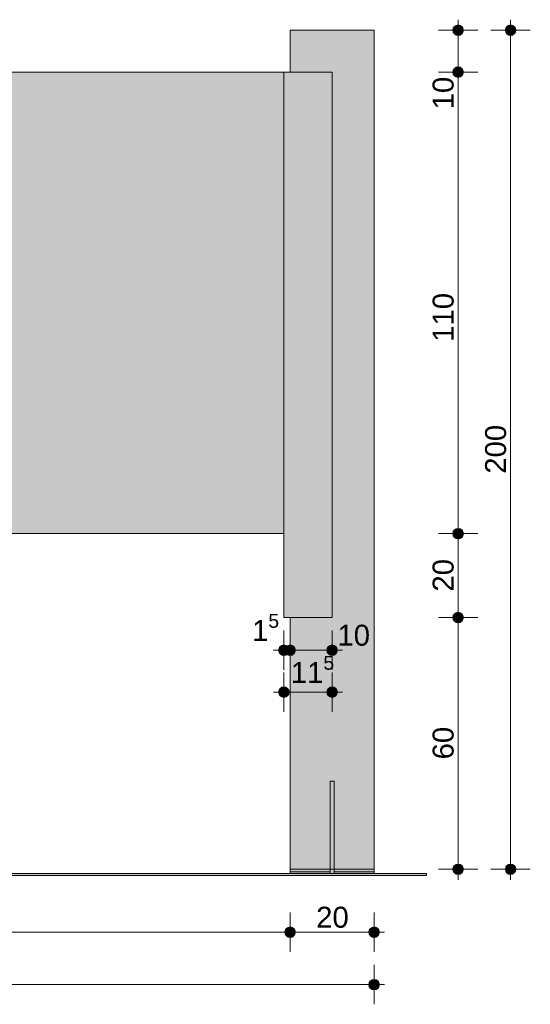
# Model space of a CAD drawing. Header units: millimetres. Extents: x 64850 to 1406978, y -593919 to 57306.
# Tile 5 of 5: x 1405762 to 1406978, y -593919 to -591572. Entities that reach past the tile are written whole.
import ezdxf

# ---------------------------------------------------------------- set-up
doc = ezdxf.new("R2010")
doc.units = ezdxf.units.MM
doc.header["$MEASUREMENT"] = 0
for name, color, linetype in [('_podstawa stalowa', 7, 'Continuous'), ('Konstrukcja - Słupy', 7, 'Continuous'), ('Konstrukcja - Ściany zew', 7, 'Continuous'), ('Sytuacja - Teren', 7, 'Continuous'), ('Wnętrze - Umeblowanie', 7, 'Continuous'), ('Wymiarowanie - Ogólne', 7, 'Continuous')]:
    doc.layers.add(name, color=color, linetype=linetype)
for name, color, linetype, lineweight in [('_podstawa stalowa_Nr_pióra__1', 7, 'Continuous', 13), ('Konstrukcja - Słupy_Nr_pióra__1', 7, 'Continuous', 13), ('Konstrukcja - Ściany zew_Nr_pióra__1', 7, 'Continuous', 13), ('Sytuacja - Teren_Nr_pióra__1', 7, 'Continuous', 13), ('Wnętrze - Umeblowanie_Nr_pióra__1', 7, 'Continuous', 13), ('Wymiarowanie - Ogólne_Nr_pióra__46', 5, 'Continuous', 15)]:
    doc.layers.add(name, color=color, linetype=linetype, lineweight=lineweight)
doc.layers.add('Wymiarowanie - Ogólne_Nr_pióra__45', color=7, linetype='Continuous', lineweight=15, true_color=0x40a5ff)
doc.layers.add('Wymiarowanie - Ogólne_Nr_pióra__85', color=7, linetype='Continuous', lineweight=13, true_color=0x80c2ff)
doc.styles.add('STYL_AUTOMATYCZNY_1', font='arial.ttf')
doc.dimstyles.new('STYL_AUTOMATYCZNY__1', dxfattribs={"dimtxt": 50, "dimasz": 47.5, "dimexe": 0.18, "dimexo": 0.0625, "dimgap": 0, "dimtad": 1, "dimtih": 1, "dimtoh": 1, "dimdec": 0, "dimlfac": 0.1, "dimzin": 0, "dimdsep": 46, "dimtxsty": 'STYL_AUTOMATYCZNY_1', "dimblk": 'ARROWHEAD_11', "dimblk1": 'ARROWHEAD_11', "dimblk2": 'ARROWHEAD_11', "dimcen": 0.09, "dimse1": 1, "dimse2": 1, "dimclrd": 256, "dimclre": 256, "dimclrt": 5, "dimazin": 0, "dimtfac": 1, "dimtdec": 4, "dimtmove": 0, "dimatfit": 3, "dimfxl": 1, "dimtolj": 1, "dimtzin": 0, "dimarcsym": 0})
doc.dimstyles.new('STYL_AUTOMATYCZNY__2', dxfattribs={"dimtxt": 50, "dimasz": 47.5, "dimexe": 0.18, "dimexo": 0.0625, "dimgap": 0, "dimtad": 1, "dimdec": 0, "dimlfac": 0.1, "dimzin": 0, "dimdsep": 46, "dimtxsty": 'STYL_AUTOMATYCZNY_1', "dimblk": 'ARROWHEAD_11', "dimblk1": 'ARROWHEAD_11', "dimblk2": 'ARROWHEAD_11', "dimcen": 0.09, "dimse1": 1, "dimse2": 1, "dimclrd": 256, "dimclre": 256, "dimclrt": 5, "dimazin": 0, "dimtfac": 1, "dimtdec": 4, "dimtmove": 0, "dimatfit": 3, "dimfxl": 1, "dimtolj": 1, "dimtzin": 0, "dimarcsym": 0})
doc.dimstyles.new('STYL_AUTOMATYCZNY__4', dxfattribs={"dimtxt": 50, "dimasz": 47.5, "dimexe": 0.18, "dimexo": 0.0625, "dimgap": 0, "dimtad": 1, "dimtih": 1, "dimtoh": 1, "dimdec": 0, "dimlfac": 0.1, "dimzin": 0, "dimdsep": 46, "dimtxsty": 'STYL_AUTOMATYCZNY_1', "dimblk": 'ARROWHEAD_11', "dimblk1": 'ARROWHEAD_11', "dimblk2": 'ARROWHEAD_11', "dimcen": 0.09, "dimse1": 1, "dimse2": 1, "dimclrd": 256, "dimclre": 256, "dimclrt": 5, "dimazin": 0, "dimtfac": 1, "dimtdec": 4, "dimtmove": 2, "dimatfit": 3, "dimfxl": 1, "dimtolj": 1, "dimtzin": 0, "dimarcsym": 0})

# ---------------------------------------------------------------- blocks, each defined once
blk = doc.blocks.new('ElemPrzekroju_11_3', base_point=(1326040.4, -593597.4))
at = {"layer": 'Konstrukcja - Słupy', "linetype": 'Continuous', "lineweight": 0, "true_color": 0x000000}
for points in [[(1406406.5, -591597.4), (1406406.5, -591697.4), (1406606.5, -591697.4), (1406606.5, -591597.4)], [(1406506.5, -591697.4), (1406506.5, -592797.4), (1406606.5, -592797.4), (1406606.5, -591697.4)], [(1406406.5, -593597.4), (1406501.5, -593597.4), (1406501.5, -593387.4), (1406511.5, -593387.4), (1406511.5, -593597.4), (1406606.5, -593597.4), (1406606.5, -592797.4), (1406506.5, -592797.4), (1406506.5, -592997.4), (1406406.5, -592997.4)], [(1406406.5, -592997.4), (1406406.5, -593018.6), (1406491.5, -593018.6), (1406496.5, -593011.5), (1406496.5, -592997.4)]]:
    blk.add_hatch(color=18, dxfattribs=at).paths.add_polyline_path(points)
at = {"layer": 'Konstrukcja - Słupy_Nr_pióra__1', "color": 7, "linetype": 'Continuous', "lineweight": 13}
for p, q in [((1406406.5, -591697.4), (1406406.5, -591597.4)), ((1406406.5, -591597.4), (1406606.5, -591597.4)), ((1406606.5, -591697.4), (1406606.5, -591597.4)), ((1406606.5, -592797.4), (1406606.5, -591697.4)), ((1406606.5, -593597.4), (1406606.5, -592797.4)), ((1406406.5, -593597.4), (1406406.5, -592997.4)), ((1406406.5, -593597.4), (1406501.5, -593597.4)), ((1406501.5, -593597.4), (1406511.5, -593597.4)), ((1406511.5, -593597.4), (1406606.5, -593597.4))]:
    blk.add_line(p, q, dxfattribs=at)
blk = doc.blocks.new('ElemPrzekroju_12_3', base_point=(1326040.4, -593597.4))
at = {"layer": 'Konstrukcja - Ściany zew', "linetype": 'Continuous', "lineweight": 0, "true_color": 0x000000}
for points in [[(1404921.5, -591697.4), (1404921.5, -592797.4), (1406391.5, -592797.4), (1406391.5, -591697.4)], [(1406306.5, -592797.4), (1406391.5, -592797.4), (1406391.5, -591697.4), (1406336.5, -591697.4), (1406336.5, -591775.1), (1406306.5, -591817.6)]]:
    blk.add_hatch(color=18, dxfattribs=at).paths.add_polyline_path(points)
at = {"layer": 'Konstrukcja - Ściany zew_Nr_pióra__1', "color": 7, "linetype": 'Continuous', "lineweight": 13}
for p, q in [((1406391.5, -591697.4), (1404921.5, -591697.4)), ((1404921.5, -592797.4), (1406391.5, -592797.4))]:
    blk.add_line(p, q, dxfattribs=at)
blk = doc.blocks.new('ElemPrzekroju_14_3', base_point=(1326040.4, -593597.4))
at = {"layer": 'Konstrukcja - Ściany zew', "linetype": 'Continuous', "lineweight": 0, "true_color": 0x000000}
blk.add_hatch(color=18, dxfattribs=at).paths.add_polyline_path([(1406391.5, -591697.4), (1406391.5, -592997.4), (1406506.5, -592997.4), (1406506.5, -591697.4)])
at = {"layer": 'Konstrukcja - Ściany zew_Nr_pióra__1', "color": 7, "linetype": 'Continuous', "lineweight": 13}
for p, q in [((1406391.5, -592997.4), (1406391.5, -591697.4)), ((1406391.5, -591697.4), (1406506.5, -591697.4)), ((1406506.5, -591697.4), (1406506.5, -592997.4)), ((1406506.5, -592997.4), (1406391.5, -592997.4))]:
    blk.add_line(p, q, dxfattribs=at)
blk = doc.blocks.new('ElemPrzekroju_15_3', base_point=(1326040.4, -593597.4))
at = {"layer": 'Sytuacja - Teren', "linetype": 'Continuous', "lineweight": 0, "true_color": 0x000000}
blk.add_hatch(color=18, dxfattribs=at).paths.add_polyline_path([(1406731.5, -593607.4), (1404581.5, -593607.4), (1404581.5, -593612.4), (1406731.5, -593612.4)])
at = {"layer": 'Sytuacja - Teren_Nr_pióra__1', "color": 7, "linetype": 'Continuous', "lineweight": 13}
for p, q in [((1404581.5, -593607.4), (1406731.5, -593607.4)), ((1404581.5, -593607.4), (1404581.5, -593612.4)), ((1404581.5, -593612.4), (1406731.5, -593612.4)), ((1406731.5, -593607.4), (1406731.5, -593612.4))]:
    blk.add_line(p, q, dxfattribs=at)
blk = doc.blocks.new('ElemPrzekroju_19_3', base_point=(1326040.4, -593597.4))
at = {"layer": '_podstawa stalowa', "linetype": 'Continuous', "lineweight": 0, "true_color": 0x000000}
for points in [[(1406501.5, -593607.4), (1406511.5, -593607.4), (1406511.5, -593387.4), (1406501.5, -593387.4)], [(1406501.5, -593597.4), (1406511.5, -593597.4), (1406511.5, -593387.4), (1406501.5, -593387.4)]]:
    blk.add_hatch(color=18, dxfattribs=at).paths.add_polyline_path(points)
at = {"layer": '_podstawa stalowa_Nr_pióra__1', "color": 7, "linetype": 'Continuous', "lineweight": 13}
for p, q in [((1406501.5, -593387.4), (1406511.5, -593387.4)), ((1406501.5, -593597.4), (1406501.5, -593387.4)), ((1406511.5, -593597.4), (1406511.5, -593387.4)), ((1406501.5, -593607.4), (1406501.5, -593597.4)), ((1406511.5, -593607.4), (1406511.5, -593597.4))]:
    blk.add_line(p, q, dxfattribs=at)
blk = doc.blocks.new('ElemPrzekroju_20_3', base_point=(1326040.4, -593597.4))
at = {"layer": 'Wnętrze - Umeblowanie', "linetype": 'Continuous', "lineweight": 0, "true_color": 0x000000}
for points in [[(1406406.5, -593603.4), (1406501.5, -593603.4), (1406501.5, -593597.4), (1406406.5, -593597.4)], [(1406406.5, -593603.4), (1406501.5, -593603.4), (1406501.5, -593597.4), (1406406.5, -593597.4)], [(1406406.5, -593605.1), (1406501.5, -593605.1), (1406501.5, -593603.4), (1406406.5, -593603.4)], [(1406406.5, -593605.1), (1406501.5, -593605.1), (1406501.5, -593603.4), (1406406.5, -593603.4)], [(1406406.5, -593607.4), (1406501.5, -593607.4), (1406501.5, -593605.1), (1406406.5, -593605.1)], [(1406406.5, -593607.4), (1406501.5, -593607.4), (1406501.5, -593605.1), (1406406.5, -593605.1)]]:
    blk.add_hatch(color=18, dxfattribs=at).paths.add_polyline_path(points)
at = {"layer": 'Wnętrze - Umeblowanie_Nr_pióra__1', "color": 7, "linetype": 'Continuous', "lineweight": 13}
for p, q in [((1406406.5, -593603.4), (1406406.5, -593597.4)), ((1406406.5, -593605.1), (1406406.5, -593603.4)), ((1406406.5, -593603.4), (1406501.5, -593603.4)), ((1406406.5, -593607.4), (1406406.5, -593605.1))]:
    blk.add_line(p, q, dxfattribs=at)
blk = doc.blocks.new('ElemPrzekroju_21_3', base_point=(1326040.4, -593597.4))
at = {"layer": 'Wnętrze - Umeblowanie', "linetype": 'Continuous', "lineweight": 0, "true_color": 0x000000}
for points in [[(1406606.5, -593603.4), (1406606.5, -593597.4), (1406511.5, -593597.4), (1406511.5, -593603.4)], [(1406606.5, -593597.4), (1406511.5, -593597.4), (1406511.5, -593603.4), (1406602.3, -593603.4)], [(1406606.5, -593605.1), (1406606.5, -593603.4), (1406511.5, -593603.4), (1406511.5, -593605.1)], [(1406606.5, -593605.1), (1406606.5, -593603.4), (1406511.5, -593603.4), (1406511.5, -593605.1)], [(1406511.5, -593605.1), (1406511.5, -593607.4), (1406606.5, -593607.4), (1406606.5, -593605.1)], [(1406606.5, -593605.1), (1406511.5, -593605.1), (1406511.5, -593607.4), (1406604.7, -593607.4)]]:
    blk.add_hatch(color=18, dxfattribs=at).paths.add_polyline_path(points)
at = {"layer": 'Wnętrze - Umeblowanie_Nr_pióra__1', "color": 7, "linetype": 'Continuous', "lineweight": 13}
for p, q in [((1406606.5, -593603.4), (1406511.5, -593603.4)), ((1406606.5, -593603.4), (1406606.5, -593597.4)), ((1406606.5, -593605.1), (1406606.5, -593603.4)), ((1406606.5, -593607.4), (1406606.5, -593605.1))]:
    blk.add_line(p, q, dxfattribs=at)
blk = doc.blocks.new('*D67', base_point=(1326040.4, -593597.4))
at = {"layer": 'Wymiarowanie - Ogólne_Nr_pióra__45', "linetype": 'Continuous', "lineweight": 15, "true_color": 0x40a5ff}
for points in [[(1404894, -593747.4), (1404895, -593752.2), (1404897.7, -593756.2), (1404901.7, -593758.9), (1404906.5, -593759.9), (1404911.3, -593758.9), (1404915.4, -593756.2), (1404918.1, -593752.2), (1404919, -593747.4), (1404918.1, -593742.6), (1404915.4, -593738.5), (1404911.3, -593735.8), (1404906.5, -593734.9), (1404901.7, -593735.8), (1404897.7, -593738.5), (1404895, -593742.6)], [(1406394, -593747.4), (1406395, -593752.2), (1406397.7, -593756.2), (1406401.7, -593758.9), (1406406.5, -593759.9), (1406411.3, -593758.9), (1406415.4, -593756.2), (1406418.1, -593752.2), (1406419, -593747.4), (1406418.1, -593742.6), (1406415.4, -593738.5), (1406411.3, -593735.8), (1406406.5, -593734.9), (1406401.7, -593735.8), (1406397.7, -593738.5), (1406395, -593742.6)]]:
    blk.add_hatch(color=161, dxfattribs=at).paths.add_polyline_path(points)
at = {"layer": 'Wymiarowanie - Ogólne_Nr_pióra__45', "color": 161, "linetype": 'Continuous', "lineweight": 15, "true_color": 0x40a5ff}
for centre in [(1404906.5, -593747.4), (1406406.5, -593747.4)]:
    blk.add_circle(centre, 12.5, dxfattribs=at)
at = {"layer": 'Wymiarowanie - Ogólne_Nr_pióra__85', "color": 151, "linetype": 'Continuous', "lineweight": 13, "true_color": 0x80c2ff}
for p, q in [((1404906.5, -593734.9), (1404906.5, -593700.5)), ((1406406.5, -593734.9), (1406406.5, -593700.5)), ((1404919, -593747.4), (1406394, -593747.4)), ((1404906.5, -593794.2), (1404906.5, -593759.9)), ((1406406.5, -593794.2), (1406406.5, -593759.9))]:
    blk.add_line(p, q, dxfattribs=at)
at = {"layer": 'Wymiarowanie - Ogólne_Nr_pióra__46', "color": 5, "lineweight": 15, "insert": (1405599.3, -593737.4), "char_height": 50, "attachment_point": 7, "style": 'STYL_AUTOMATYCZNY_1'}
blk.add_mtext('\\A1;{\\pql;\\fArial|b0|i0|c238|p0;\\W1.000000;150}', dxfattribs=at)
blk = doc.blocks.new('ARROWHEAD_11')
at = {"color": 0, "linetype": 'Continuous', "lineweight": 0}
blk.add_line((0, 0), (-1, 0), dxfattribs=at)
at = {"color": 0, "linetype": 'Continuous', "lineweight": 0, "const_width": 0.25, "flags": 128}
blk.add_lwpolyline([(-0.125, 0, 1), (0.125, 0, 1)], format="xyb", close=True, dxfattribs=at)
blk = doc.blocks.new('*D68', base_point=(1326040.4, -593597.4))
at = {"layer": 'Wymiarowanie - Ogólne_Nr_pióra__45', "linetype": 'Continuous', "lineweight": 15, "true_color": 0x40a5ff}
for points in [[(1406394, -593747.4), (1406395, -593752.2), (1406397.7, -593756.2), (1406401.7, -593758.9), (1406406.5, -593759.9), (1406411.3, -593758.9), (1406415.4, -593756.2), (1406418.1, -593752.2), (1406419, -593747.4), (1406418.1, -593742.6), (1406415.4, -593738.5), (1406411.3, -593735.8), (1406406.5, -593734.9), (1406401.7, -593735.8), (1406397.7, -593738.5), (1406395, -593742.6)], [(1406594, -593747.4), (1406595, -593752.2), (1406597.7, -593756.2), (1406601.7, -593758.9), (1406606.5, -593759.9), (1406611.3, -593758.9), (1406615.4, -593756.2), (1406618.1, -593752.2), (1406619, -593747.4), (1406618.1, -593742.6), (1406615.4, -593738.5), (1406611.3, -593735.8), (1406606.5, -593734.9), (1406601.7, -593735.8), (1406597.7, -593738.5), (1406595, -593742.6)]]:
    blk.add_hatch(color=161, dxfattribs=at).paths.add_polyline_path(points)
at = {"layer": 'Wymiarowanie - Ogólne_Nr_pióra__45', "color": 161, "linetype": 'Continuous', "lineweight": 15, "true_color": 0x40a5ff}
for centre in [(1406406.5, -593747.4), (1406606.5, -593747.4)]:
    blk.add_circle(centre, 12.5, dxfattribs=at)
at = {"layer": 'Wymiarowanie - Ogólne_Nr_pióra__85', "color": 151, "linetype": 'Continuous', "lineweight": 13, "true_color": 0x80c2ff}
for p, q in [((1406406.5, -593734.9), (1406406.5, -593700.5)), ((1406606.5, -593734.9), (1406606.5, -593700.5)), ((1406419, -593747.4), (1406594, -593747.4)), ((1406619, -593747.4), (1406631.5, -593747.4)), ((1406406.5, -593794.2), (1406406.5, -593759.9)), ((1406606.5, -593794.2), (1406606.5, -593759.9))]:
    blk.add_line(p, q, dxfattribs=at)
at = {"layer": 'Wymiarowanie - Ogólne_Nr_pióra__46', "color": 5, "lineweight": 15, "insert": (1406468.4, -593737.4), "char_height": 50, "attachment_point": 7, "style": 'STYL_AUTOMATYCZNY_1'}
blk.add_mtext('\\A1;{\\pql;\\fArial|b0|i0|c238|p0;\\W1.000000;20}', dxfattribs=at)
blk = doc.blocks.new('*D69', base_point=(1326040.4, -593597.4))
at = {"layer": 'Wymiarowanie - Ogólne_Nr_pióra__45', "linetype": 'Continuous', "lineweight": 15, "true_color": 0x40a5ff}
for points in [[(1404694, -593872.4), (1404695, -593877.2), (1404697.7, -593881.2), (1404701.7, -593883.9), (1404706.5, -593884.9), (1404711.3, -593883.9), (1404715.4, -593881.2), (1404718.1, -593877.2), (1404719, -593872.4), (1404718.1, -593867.6), (1404715.4, -593863.5), (1404711.3, -593860.8), (1404706.5, -593859.9), (1404701.7, -593860.8), (1404697.7, -593863.5), (1404695, -593867.6)], [(1406594, -593872.4), (1406595, -593877.2), (1406597.7, -593881.2), (1406601.7, -593883.9), (1406606.5, -593884.9), (1406611.3, -593883.9), (1406615.4, -593881.2), (1406618.1, -593877.2), (1406619, -593872.4), (1406618.1, -593867.6), (1406615.4, -593863.5), (1406611.3, -593860.8), (1406606.5, -593859.9), (1406601.7, -593860.8), (1406597.7, -593863.5), (1406595, -593867.6)]]:
    blk.add_hatch(color=161, dxfattribs=at).paths.add_polyline_path(points)
at = {"layer": 'Wymiarowanie - Ogólne_Nr_pióra__45', "color": 161, "linetype": 'Continuous', "lineweight": 15, "true_color": 0x40a5ff}
for centre in [(1404706.5, -593872.4), (1406606.5, -593872.4)]:
    blk.add_circle(centre, 12.5, dxfattribs=at)
at = {"layer": 'Wymiarowanie - Ogólne_Nr_pióra__85', "color": 151, "linetype": 'Continuous', "lineweight": 13, "true_color": 0x80c2ff}
for p, q in [((1404706.5, -593859.9), (1404706.5, -593825.5)), ((1406606.5, -593859.9), (1406606.5, -593825.5)), ((1404681.5, -593872.4), (1404694, -593872.4)), ((1404719, -593872.4), (1406594, -593872.4)), ((1406619, -593872.4), (1406631.5, -593872.4)), ((1404706.5, -593919.2), (1404706.5, -593884.9)), ((1406606.5, -593919.2), (1406606.5, -593884.9))]:
    blk.add_line(p, q, dxfattribs=at)
at = {"layer": 'Wymiarowanie - Ogólne_Nr_pióra__46', "color": 5, "lineweight": 15, "insert": (1405599.3, -593862.4), "char_height": 50, "attachment_point": 7, "style": 'STYL_AUTOMATYCZNY_1'}
blk.add_mtext('\\A1;{\\pql;\\fArial|b0|i0|c238|p0;\\W1.000000;190}', dxfattribs=at)
blk = doc.blocks.new('*D70', base_point=(1326040.4, -593597.4))
at = {"layer": 'Wymiarowanie - Ogólne_Nr_pióra__45', "linetype": 'Continuous', "lineweight": 15, "true_color": 0x40a5ff}
for points in [[(1406794, -592997.4), (1406795, -593002.2), (1406797.7, -593006.2), (1406801.7, -593008.9), (1406806.5, -593009.9), (1406811.3, -593008.9), (1406815.4, -593006.2), (1406818.1, -593002.2), (1406819, -592997.4), (1406818.1, -592992.6), (1406815.4, -592988.5), (1406811.3, -592985.8), (1406806.5, -592984.9), (1406801.7, -592985.8), (1406797.7, -592988.5), (1406795, -592992.6)], [(1406794, -593597.4), (1406795, -593602.2), (1406797.7, -593606.2), (1406801.7, -593608.9), (1406806.5, -593609.9), (1406811.3, -593608.9), (1406815.4, -593606.2), (1406818.1, -593602.2), (1406819, -593597.4), (1406818.1, -593592.6), (1406815.4, -593588.5), (1406811.3, -593585.8), (1406806.5, -593584.9), (1406801.7, -593585.8), (1406797.7, -593588.5), (1406795, -593592.6)]]:
    blk.add_hatch(color=161, dxfattribs=at).paths.add_polyline_path(points)
at = {"layer": 'Wymiarowanie - Ogólne_Nr_pióra__45', "color": 161, "linetype": 'Continuous', "lineweight": 15, "true_color": 0x40a5ff}
blk.add_circle((1406806.5, -593597.4), 12.5, dxfattribs=at)
at = {"layer": 'Wymiarowanie - Ogólne_Nr_pióra__85', "color": 151, "linetype": 'Continuous', "lineweight": 13, "true_color": 0x80c2ff}
for p, q in [((1406806.5, -593584.9), (1406806.5, -593009.9)), ((1406794, -593597.4), (1406759.7, -593597.4)), ((1406806.5, -593622.4), (1406806.5, -593609.9)), ((1406853.4, -593597.4), (1406819, -593597.4))]:
    blk.add_line(p, q, dxfattribs=at)
at = {"layer": 'Wymiarowanie - Ogólne_Nr_pióra__46', "color": 5, "lineweight": 15, "insert": (1406796.5, -593335.5), "char_height": 50, "attachment_point": 7, "rotation": 90, "style": 'STYL_AUTOMATYCZNY_1'}
blk.add_mtext('\\A1;{\\pql;\\fArial|b0|i0|c238|p0;\\W1.000000;60}', dxfattribs=at)
blk = doc.blocks.new('*D71', base_point=(1326040.4, -593597.4))
at = {"layer": 'Wymiarowanie - Ogólne_Nr_pióra__45', "linetype": 'Continuous', "lineweight": 15, "true_color": 0x40a5ff}
for points in [[(1406794, -592797.4), (1406795, -592802.2), (1406797.7, -592806.2), (1406801.7, -592808.9), (1406806.5, -592809.9), (1406811.3, -592808.9), (1406815.4, -592806.2), (1406818.1, -592802.2), (1406819, -592797.4), (1406818.1, -592792.6), (1406815.4, -592788.5), (1406811.3, -592785.8), (1406806.5, -592784.9), (1406801.7, -592785.8), (1406797.7, -592788.5), (1406795, -592792.6)], [(1406794, -592997.4), (1406795, -593002.2), (1406797.7, -593006.2), (1406801.7, -593008.9), (1406806.5, -593009.9), (1406811.3, -593008.9), (1406815.4, -593006.2), (1406818.1, -593002.2), (1406819, -592997.4), (1406818.1, -592992.6), (1406815.4, -592988.5), (1406811.3, -592985.8), (1406806.5, -592984.9), (1406801.7, -592985.8), (1406797.7, -592988.5), (1406795, -592992.6)]]:
    blk.add_hatch(color=161, dxfattribs=at).paths.add_polyline_path(points)
at = {"layer": 'Wymiarowanie - Ogólne_Nr_pióra__45', "color": 161, "linetype": 'Continuous', "lineweight": 15, "true_color": 0x40a5ff}
for centre in [(1406806.5, -592797.4), (1406806.5, -592997.4)]:
    blk.add_circle(centre, 12.5, dxfattribs=at)
at = {"layer": 'Wymiarowanie - Ogólne_Nr_pióra__85', "color": 151, "linetype": 'Continuous', "lineweight": 13, "true_color": 0x80c2ff}
for p, q in [((1406794, -592797.4), (1406759.7, -592797.4)), ((1406806.5, -592984.9), (1406806.5, -592809.9)), ((1406853.4, -592797.4), (1406819, -592797.4)), ((1406794, -592997.4), (1406759.7, -592997.4)), ((1406853.4, -592997.4), (1406819, -592997.4))]:
    blk.add_line(p, q, dxfattribs=at)
at = {"layer": 'Wymiarowanie - Ogólne_Nr_pióra__46', "color": 5, "lineweight": 15, "insert": (1406796.5, -592935.5), "char_height": 50, "attachment_point": 7, "rotation": 90, "style": 'STYL_AUTOMATYCZNY_1'}
blk.add_mtext('\\A1;{\\pql;\\fArial|b0|i0|c238|p0;\\W1.000000;20}', dxfattribs=at)
blk = doc.blocks.new('*D72', base_point=(1326040.4, -593597.4))
at = {"layer": 'Wymiarowanie - Ogólne_Nr_pióra__45', "linetype": 'Continuous', "lineweight": 15, "true_color": 0x40a5ff}
for points in [[(1406794, -591697.4), (1406795, -591702.2), (1406797.7, -591706.2), (1406801.7, -591708.9), (1406806.5, -591709.9), (1406811.3, -591708.9), (1406815.4, -591706.2), (1406818.1, -591702.2), (1406819, -591697.4), (1406818.1, -591692.6), (1406815.4, -591688.5), (1406811.3, -591685.8), (1406806.5, -591684.9), (1406801.7, -591685.8), (1406797.7, -591688.5), (1406795, -591692.6)], [(1406794, -592797.4), (1406795, -592802.2), (1406797.7, -592806.2), (1406801.7, -592808.9), (1406806.5, -592809.9), (1406811.3, -592808.9), (1406815.4, -592806.2), (1406818.1, -592802.2), (1406819, -592797.4), (1406818.1, -592792.6), (1406815.4, -592788.5), (1406811.3, -592785.8), (1406806.5, -592784.9), (1406801.7, -592785.8), (1406797.7, -592788.5), (1406795, -592792.6)]]:
    blk.add_hatch(color=161, dxfattribs=at).paths.add_polyline_path(points)
at = {"layer": 'Wymiarowanie - Ogólne_Nr_pióra__45', "color": 161, "linetype": 'Continuous', "lineweight": 15, "true_color": 0x40a5ff}
for centre in [(1406806.5, -591697.4), (1406806.5, -592797.4)]:
    blk.add_circle(centre, 12.5, dxfattribs=at)
at = {"layer": 'Wymiarowanie - Ogólne_Nr_pióra__85', "color": 151, "linetype": 'Continuous', "lineweight": 13, "true_color": 0x80c2ff}
for p, q in [((1406794, -591697.4), (1406759.7, -591697.4)), ((1406806.5, -592784.9), (1406806.5, -591709.9)), ((1406853.4, -591697.4), (1406819, -591697.4)), ((1406794, -592797.4), (1406759.7, -592797.4)), ((1406853.4, -592797.4), (1406819, -592797.4))]:
    blk.add_line(p, q, dxfattribs=at)
at = {"layer": 'Wymiarowanie - Ogólne_Nr_pióra__46', "color": 5, "lineweight": 15, "char_height": 50, "attachment_point": 7, "rotation": 90, "style": 'STYL_AUTOMATYCZNY_1'}
for s, insert in [('\\A1;{\\pql;\\fArial|b0|i0|c238|p0;\\W1.000000;10}', (1406796.5, -591786.1)), ('\\A1;{\\pql;\\fArial|b0|i0|c238|p0;\\W1.000000;110}', (1406796.5, -592340.2))]:
    blk.add_mtext(s, dxfattribs=dict(at, insert=insert))
blk = doc.blocks.new('*D73', base_point=(1326040.4, -593597.4))
at = {"layer": 'Wymiarowanie - Ogólne_Nr_pióra__45', "linetype": 'Continuous', "lineweight": 15, "true_color": 0x40a5ff}
for points in [[(1406794, -591597.4), (1406795, -591602.2), (1406797.7, -591606.2), (1406801.7, -591608.9), (1406806.5, -591609.9), (1406811.3, -591608.9), (1406815.4, -591606.2), (1406818.1, -591602.2), (1406819, -591597.4), (1406818.1, -591592.6), (1406815.4, -591588.5), (1406811.3, -591585.8), (1406806.5, -591584.9), (1406801.7, -591585.8), (1406797.7, -591588.5), (1406795, -591592.6)], [(1406794, -591697.4), (1406795, -591702.2), (1406797.7, -591706.2), (1406801.7, -591708.9), (1406806.5, -591709.9), (1406811.3, -591708.9), (1406815.4, -591706.2), (1406818.1, -591702.2), (1406819, -591697.4), (1406818.1, -591692.6), (1406815.4, -591688.5), (1406811.3, -591685.8), (1406806.5, -591684.9), (1406801.7, -591685.8), (1406797.7, -591688.5), (1406795, -591692.6)]]:
    blk.add_hatch(color=161, dxfattribs=at).paths.add_polyline_path(points)
at = {"layer": 'Wymiarowanie - Ogólne_Nr_pióra__45', "color": 161, "linetype": 'Continuous', "lineweight": 15, "true_color": 0x40a5ff}
for centre in [(1406806.5, -591597.4), (1406806.5, -591697.4)]:
    blk.add_circle(centre, 12.5, dxfattribs=at)
at = {"layer": 'Wymiarowanie - Ogólne_Nr_pióra__85', "color": 151, "linetype": 'Continuous', "lineweight": 13, "true_color": 0x80c2ff}
for p, q in [((1406806.5, -591584.9), (1406806.5, -591572.4)), ((1406794, -591597.4), (1406759.7, -591597.4)), ((1406853.4, -591597.4), (1406819, -591597.4)), ((1406806.5, -591684.9), (1406806.5, -591609.9)), ((1406794, -591697.4), (1406759.7, -591697.4)), ((1406853.4, -591697.4), (1406819, -591697.4))]:
    blk.add_line(p, q, dxfattribs=at)
blk = doc.blocks.new('*D74', base_point=(1326040.4, -593597.4))
at = {"layer": 'Wymiarowanie - Ogólne_Nr_pióra__45', "linetype": 'Continuous', "lineweight": 15, "true_color": 0x40a5ff}
for points in [[(1406919, -591597.4), (1406920, -591602.2), (1406922.7, -591606.2), (1406926.7, -591608.9), (1406931.5, -591609.9), (1406936.3, -591608.9), (1406940.4, -591606.2), (1406943.1, -591602.2), (1406944, -591597.4), (1406943.1, -591592.6), (1406940.4, -591588.5), (1406936.3, -591585.8), (1406931.5, -591584.9), (1406926.7, -591585.8), (1406922.7, -591588.5), (1406920, -591592.6)], [(1406919, -593597.4), (1406920, -593602.2), (1406922.7, -593606.2), (1406926.7, -593608.9), (1406931.5, -593609.9), (1406936.3, -593608.9), (1406940.4, -593606.2), (1406943.1, -593602.2), (1406944, -593597.4), (1406943.1, -593592.6), (1406940.4, -593588.5), (1406936.3, -593585.8), (1406931.5, -593584.9), (1406926.7, -593585.8), (1406922.7, -593588.5), (1406920, -593592.6)]]:
    blk.add_hatch(color=161, dxfattribs=at).paths.add_polyline_path(points)
at = {"layer": 'Wymiarowanie - Ogólne_Nr_pióra__45', "color": 161, "linetype": 'Continuous', "lineweight": 15, "true_color": 0x40a5ff}
for centre in [(1406931.5, -591597.4), (1406931.5, -593597.4)]:
    blk.add_circle(centre, 12.5, dxfattribs=at)
at = {"layer": 'Wymiarowanie - Ogólne_Nr_pióra__85', "color": 151, "linetype": 'Continuous', "lineweight": 13, "true_color": 0x80c2ff}
for p, q in [((1406931.5, -591584.9), (1406931.5, -591572.4)), ((1406919, -591597.4), (1406884.7, -591597.4)), ((1406978.4, -591597.4), (1406944, -591597.4)), ((1406931.5, -593584.9), (1406931.5, -591609.9)), ((1406919, -593597.4), (1406884.7, -593597.4)), ((1406931.5, -593622.4), (1406931.5, -593609.9)), ((1406978.4, -593597.4), (1406944, -593597.4))]:
    blk.add_line(p, q, dxfattribs=at)
at = {"layer": 'Wymiarowanie - Ogólne_Nr_pióra__46', "color": 5, "lineweight": 15, "insert": (1406921.5, -592654.6), "char_height": 50, "attachment_point": 7, "rotation": 90, "style": 'STYL_AUTOMATYCZNY_1'}
blk.add_mtext('\\A1;{\\pql;\\fArial|b0|i0|c238|p0;\\W1.000000;200}', dxfattribs=at)
blk = doc.blocks.new('*D75', base_point=(1326040.4, -593597.4))
at = {"layer": 'Wymiarowanie - Ogólne_Nr_pióra__45', "linetype": 'Continuous', "lineweight": 15, "true_color": 0x40a5ff}
for points in [[(1406379, -593075.2), (1406380, -593079.9), (1406382.7, -593084), (1406386.7, -593086.7), (1406391.5, -593087.7), (1406396.3, -593086.7), (1406400.4, -593084), (1406403.1, -593079.9), (1406404, -593075.2), (1406403.1, -593070.4), (1406400.4, -593066.3), (1406396.3, -593063.6), (1406391.5, -593062.7), (1406386.7, -593063.6), (1406382.7, -593066.3), (1406380, -593070.4)], [(1406394, -593075.2), (1406395, -593079.9), (1406397.7, -593084), (1406401.7, -593086.7), (1406406.5, -593087.7), (1406411.3, -593086.7), (1406415.4, -593084), (1406418.1, -593079.9), (1406419, -593075.2), (1406418.1, -593070.4), (1406415.4, -593066.3), (1406411.3, -593063.6), (1406406.5, -593062.7), (1406401.7, -593063.6), (1406397.7, -593066.3), (1406395, -593070.4)]]:
    blk.add_hatch(color=161, dxfattribs=at).paths.add_polyline_path(points)
at = {"layer": 'Wymiarowanie - Ogólne_Nr_pióra__45', "color": 161, "linetype": 'Continuous', "lineweight": 15, "true_color": 0x40a5ff}
for centre in [(1406391.5, -593075.2), (1406406.5, -593075.2)]:
    blk.add_circle(centre, 12.5, dxfattribs=at)
at = {"layer": 'Wymiarowanie - Ogólne_Nr_pióra__85', "color": 151, "linetype": 'Continuous', "lineweight": 13, "true_color": 0x80c2ff}
for p, q in [((1406391.5, -593062.7), (1406391.5, -593028.3)), ((1406406.5, -593062.7), (1406406.5, -593028.3)), ((1406366.5, -593075.2), (1406379, -593075.2)), ((1406391.5, -593075.2), (1406394, -593075.2)), ((1406391.5, -593122), (1406391.5, -593087.7)), ((1406406.5, -593122), (1406406.5, -593087.7))]:
    blk.add_line(p, q, dxfattribs=at)
at = {"layer": 'Wymiarowanie - Ogólne_Nr_pióra__46', "color": 5, "lineweight": 15, "insert": (1406315.7, -593068), "char_height": 50, "attachment_point": 7, "style": 'STYL_AUTOMATYCZNY_1'}
blk.add_mtext('\\A1;{\\pql;\\fArial|b0|i0|c238|p0;\\W1.000000;1\\fArial|b0|i0|c238|p0;\\W1.000000;\\A1{\\H.66x;\\S5^  ;}}', dxfattribs=at)
blk = doc.blocks.new('*D76', base_point=(1326040.4, -593597.4))
at = {"layer": 'Wymiarowanie - Ogólne_Nr_pióra__45', "linetype": 'Continuous', "lineweight": 15, "true_color": 0x40a5ff}
for points in [[(1406394, -593075.2), (1406395, -593079.9), (1406397.7, -593084), (1406401.7, -593086.7), (1406406.5, -593087.7), (1406411.3, -593086.7), (1406415.4, -593084), (1406418.1, -593079.9), (1406419, -593075.2), (1406418.1, -593070.4), (1406415.4, -593066.3), (1406411.3, -593063.6), (1406406.5, -593062.7), (1406401.7, -593063.6), (1406397.7, -593066.3), (1406395, -593070.4)], [(1406494, -593075.2), (1406495, -593079.9), (1406497.7, -593084), (1406501.7, -593086.7), (1406506.5, -593087.7), (1406511.3, -593086.7), (1406515.4, -593084), (1406518.1, -593079.9), (1406519, -593075.2), (1406518.1, -593070.4), (1406515.4, -593066.3), (1406511.3, -593063.6), (1406506.5, -593062.7), (1406501.7, -593063.6), (1406497.7, -593066.3), (1406495, -593070.4)]]:
    blk.add_hatch(color=161, dxfattribs=at).paths.add_polyline_path(points)
at = {"layer": 'Wymiarowanie - Ogólne_Nr_pióra__45', "color": 161, "linetype": 'Continuous', "lineweight": 15, "true_color": 0x40a5ff}
for centre in [(1406406.5, -593075.2), (1406506.5, -593075.2)]:
    blk.add_circle(centre, 12.5, dxfattribs=at)
at = {"layer": 'Wymiarowanie - Ogólne_Nr_pióra__85', "color": 151, "linetype": 'Continuous', "lineweight": 13, "true_color": 0x80c2ff}
for p, q in [((1406406.5, -593062.7), (1406406.5, -593028.3)), ((1406506.5, -593062.7), (1406506.5, -593028.3)), ((1406419, -593075.2), (1406494, -593075.2)), ((1406519, -593075.2), (1406531.5, -593075.2)), ((1406406.5, -593122), (1406406.5, -593087.7)), ((1406506.5, -593122), (1406506.5, -593087.7))]:
    blk.add_line(p, q, dxfattribs=at)
at = {"layer": 'Wymiarowanie - Ogólne_Nr_pióra__46', "color": 5, "lineweight": 15, "insert": (1406519, -593065.2), "char_height": 50, "attachment_point": 7, "style": 'STYL_AUTOMATYCZNY_1'}
blk.add_mtext('\\A1;{\\pql;\\fArial|b0|i0|c238|p0;\\W1.000000;10}', dxfattribs=at)
blk = doc.blocks.new('*D78', base_point=(1326040.4, -593597.4))
at = {"layer": 'Wymiarowanie - Ogólne_Nr_pióra__45', "linetype": 'Continuous', "lineweight": 15, "true_color": 0x40a5ff}
for points in [[(1406379, -593175.2), (1406380, -593179.9), (1406382.7, -593184), (1406386.7, -593186.7), (1406391.5, -593187.7), (1406396.3, -593186.7), (1406400.4, -593184), (1406403.1, -593179.9), (1406404, -593175.2), (1406403.1, -593170.4), (1406400.4, -593166.3), (1406396.3, -593163.6), (1406391.5, -593162.7), (1406386.7, -593163.6), (1406382.7, -593166.3), (1406380, -593170.4)], [(1406494, -593175.2), (1406495, -593179.9), (1406497.7, -593184), (1406501.7, -593186.7), (1406506.5, -593187.7), (1406511.3, -593186.7), (1406515.4, -593184), (1406518.1, -593179.9), (1406519, -593175.2), (1406518.1, -593170.4), (1406515.4, -593166.3), (1406511.3, -593163.6), (1406506.5, -593162.7), (1406501.7, -593163.6), (1406497.7, -593166.3), (1406495, -593170.4)]]:
    blk.add_hatch(color=161, dxfattribs=at).paths.add_polyline_path(points)
at = {"layer": 'Wymiarowanie - Ogólne_Nr_pióra__45', "color": 161, "linetype": 'Continuous', "lineweight": 15, "true_color": 0x40a5ff}
for centre in [(1406391.5, -593175.2), (1406506.5, -593175.2)]:
    blk.add_circle(centre, 12.5, dxfattribs=at)
at = {"layer": 'Wymiarowanie - Ogólne_Nr_pióra__85', "color": 151, "linetype": 'Continuous', "lineweight": 13, "true_color": 0x80c2ff}
for p, q in [((1406391.5, -593162.7), (1406391.5, -593128.3)), ((1406506.5, -593162.7), (1406506.5, -593128.3)), ((1406366.5, -593175.2), (1406379, -593175.2)), ((1406391.5, -593222), (1406391.5, -593187.7)), ((1406404, -593175.2), (1406494, -593175.2)), ((1406506.5, -593222), (1406506.5, -593187.7)), ((1406519, -593175.2), (1406531.5, -593175.2))]:
    blk.add_line(p, q, dxfattribs=at)
at = {"layer": 'Wymiarowanie - Ogólne_Nr_pióra__46', "color": 5, "lineweight": 15, "insert": (1406407.9, -593168), "char_height": 50, "attachment_point": 7, "style": 'STYL_AUTOMATYCZNY_1'}
blk.add_mtext('\\A1;{\\pql;\\fArial|b0|i0|c238|p0;\\W1.000000;11\\fArial|b0|i0|c238|p0;\\W1.000000;\\A1{\\H.66x;\\S5^  ;}}', dxfattribs=at)

msp = doc.modelspace()

# ---------------------------------------------------------------- block references
at = {"layer": '_podstawa stalowa', "lineweight": 0}
msp.add_blockref('ElemPrzekroju_19_3', (1326040.4, -593597.4), dxfattribs=at)
at = {"layer": 'Konstrukcja - Słupy', "lineweight": 0}
msp.add_blockref('ElemPrzekroju_11_3', (1326040.4, -593597.4), dxfattribs=at)
at = {"layer": 'Konstrukcja - Ściany zew', "lineweight": 0}
for name in ['ElemPrzekroju_12_3', 'ElemPrzekroju_14_3']:
    msp.add_blockref(name, (1326040.4, -593597.4), dxfattribs=at)
at = {"layer": 'Sytuacja - Teren', "lineweight": 0}
msp.add_blockref('ElemPrzekroju_15_3', (1326040.4, -593597.4), dxfattribs=at)
at = {"layer": 'Wnętrze - Umeblowanie', "lineweight": 0}
for name in ['ElemPrzekroju_20_3', 'ElemPrzekroju_21_3']:
    msp.add_blockref(name, (1326040.4, -593597.4), dxfattribs=at)

# ---------------------------------------------------------------- dimensions: what is measured, and where the dimension line sits
at = {"layer": 'Wymiarowanie - Ogólne', "color": 151, "linetype": 'Continuous', "lineweight": 13, "true_color": 0x80c2ff}
for base, p1, p2, picture, middle in [((1406806.5, -591597.4), (1406506.5, -591697.4), (1406606.5, -591597.4), '*D73', (1406771.5, -591748.1)), ((1406931.5, -591597.4), (1406606.5, -593597.4), (1406606.5, -591597.4), '*D74', (1406896.5, -592599.4)), ((1406806.5, -591697.4), (1392175.7, -592797.4), (1406506.5, -591697.4), '*D72', (1406771.5, -592287.5)), ((1406806.5, -592797.4), (1406396.5, -592997.4), (1392175.7, -592797.4), '*D71', (1406771.5, -592897.5)), ((1406806.5, -592997.4), (1406606.5, -593597.4), (1406396.5, -592997.4), '*D70', (1406771.5, -593297.5))]:
    dim = msp.add_linear_dim(base=base, p1=p1, p2=p2, angle=90, dimstyle='STYL_AUTOMATYCZNY__2', dxfattribs=at)
    dim.commit()
    dim.dimension.update_dxf_attribs({"geometry": picture, "text_midpoint": middle, "dimtype": 160, "text_rotation": 90})
for base, p1, p2, dimstyle, picture, middle in [((1406406.5315741, -593075.1579437), (1406391.5315741, -592997.3680874), (1406406.5315741, -592997.3680874), 'STYL_AUTOMATYCZNY__1', '*D75', (1406359.921125, -593040.1579435)), ((1406506.5315741, -593175.1579437), (1406391.5315741, -592997.3680874), (1406506.5315741, -592997.3680874), 'STYL_AUTOMATYCZNY__4', '*D78', (1406455.9896449, -593140.1579435)), ((1406506.5, -593075.2), (1406406.5, -592997.4), (1406506.5, -592997.4), 'STYL_AUTOMATYCZNY__1', '*D76', (1406557.1, -593040.2)), ((1406606.5, -593872.4), (1404706.5, -593597.4), (1406606.5, -593597.4), 'STYL_AUTOMATYCZNY__1', '*D69', (1405654.5, -593837.4)), ((1406406.5, -593747.4), (1404906.5, -593597.4), (1406406.5, -593597.4), 'STYL_AUTOMATYCZNY__1', '*D67', (1405654.5, -593712.4)), ((1406606.5, -593747.4), (1406406.5, -593597.4), (1406606.5, -593597.4), 'STYL_AUTOMATYCZNY__1', '*D68', (1406506.4, -593712.4))]:
    dim = msp.add_linear_dim(base=base, p1=p1, p2=p2, dimstyle=dimstyle, dxfattribs=at)
    dim.commit()
    dim.dimension.update_dxf_attribs({"geometry": picture, "text_midpoint": middle, "dimtype": 160})

doc.saveas('drawing.dxf')
